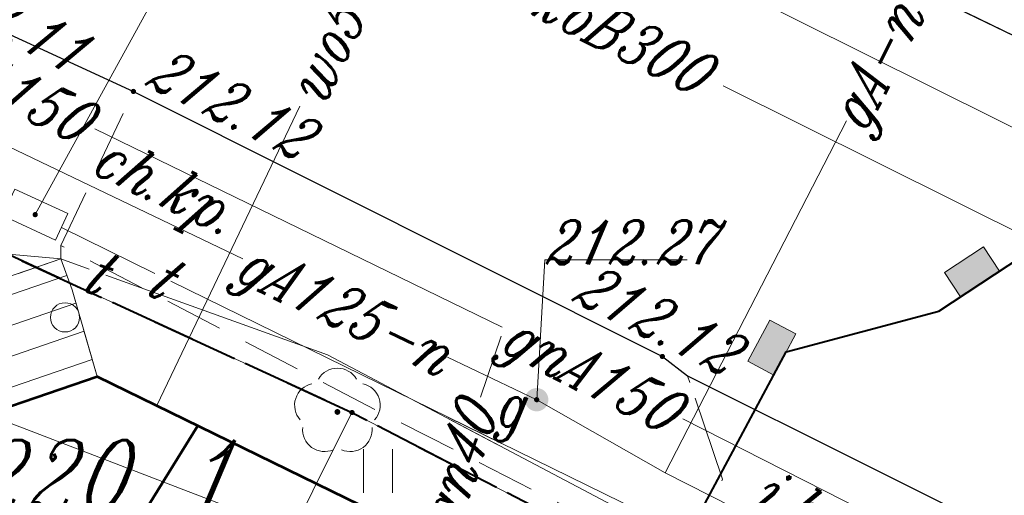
# Model space of a CAD drawing. Header units: millimetres. Extents: x -368 to -158, y 9368 to 9578.
# Tile 9 of 48: x -307 to -290, y 9495 to 9503. Entities that reach past the tile are written whole.
import ezdxf
from ezdxf.enums import TextEntityAlignment as Align

# ---------------------------------------------------------------- set-up
doc = ezdxf.new("R2010")
doc.units = ezdxf.units.MM
for name, pattern in [('Rakowicka 531_1 wstępna wersja$0$KTCR02-500', [1.5, 1, -0.5]), ('Rakowicka 531_1 wstępna wersja$0$KTJZ01-500', [2, 1.5, -0.5]), ('Rakowicka 531_1 wstępna wersja$0$PTTU04-500', [1.5, 1, -0.5])]:
    doc.linetypes.add(name, pattern=pattern)
for name, color, linetype, lineweight in [('-- CO_z', 51, 'Continuous', 9), ('Rakowicka 531_1 wstępna wersja$0$EGBB01', 250, 'Continuous', 0), ('Rakowicka 531_1 wstępna wersja$0$EGBD03', 250, 'Continuous', 0), ('Rakowicka 531_1 wstępna wersja$0$EGBO02', 250, 'Continuous', 0), ('Rakowicka 531_1 wstępna wersja$0$EGBP12_01', 250, 'Continuous', 0), ('Rakowicka 531_1 wstępna wersja$0$EPGPO_216', 7, 'Continuous', 0), ('Rakowicka 531_1 wstępna wersja$0$GESSCH', 250, 'Continuous', 13), ('Rakowicka 531_1 wstępna wersja$0$KTCR02', 250, 'Continuous', 0), ('Rakowicka 531_1 wstępna wersja$0$KTJZ01', 250, 'Continuous', 0), ('Rakowicka 531_1 wstępna wersja$0$KTKR01', 250, 'Continuous', 0), ('Rakowicka 531_1 wstępna wersja$0$OBOO03_02', 250, 'Continuous', 0), ('Rakowicka 531_1 wstępna wersja$0$OBOP02_01', 250, 'Continuous', 0), ('Rakowicka 531_1 wstępna wersja$0$PTTU04', 250, 'Continuous', 0), ('Rakowicka 531_1 wstępna wersja$0$RTPW02', 250, 'Continuous', 0), ('Rakowicka 531_1 wstępna wersja$0$SUPG_01', 250, 'Continuous', 0), ('Rakowicka 531_1 wstępna wersja$0$SUPK_01', 250, 'Continuous', 0), ('Rakowicka 531_1 wstępna wersja$0$SUPT_01', 250, 'Continuous', 0), ('Rakowicka 531_1 wstępna wersja$0$SUPW_01', 250, 'Continuous', 0), ('Rakowicka 531_1 wstępna wersja$0$SUUS15_7a_T', 250, 'Continuous', 0), ('Rakowicka 531_1 wstępna wersja$0$SUUS15_7b_T', 250, 'Continuous', 0), ('Rakowicka 531_1 wstępna wersja$0$SUUS25_G', 250, 'Continuous', 0), ('Rakowicka 531_1 wstępna wersja$0$Warstwa 2', 250, 'Continuous', 0), ('Rakowicka 531_1 wstępna wersja$0$Warstwa 5', 250, 'Continuous', 0)]:
    doc.layers.add(name, color=color, linetype=linetype, lineweight=lineweight)
doc.layers.add('-- RAMKA', color=11, linetype='Continuous')
for name, color, linetype, lineweight, true_color in [('Rakowicka 531_1 wstępna wersja$0$GEPPGO', 7, 'Continuous', 13, 0x008000), ('Rakowicka 531_1 wstępna wersja$0$GUPGSH', 7, 'Continuous', 0, 0xffd900), ('Rakowicka 531_1 wstępna wersja$0$GUPTSH', 7, 'Continuous', 0, 0xff9100)]:
    doc.layers.add(name, color=color, linetype=linetype, lineweight=lineweight, true_color=true_color)
doc.styles.add('Rakowicka 531_1 wstępna wersja$0$Style-ITALIC_1250 I 0.20944', font='ITALIC_1250.shx', dxfattribs={"oblique": 12})

# ---------------------------------------------------------------- blocks, each defined once
blk = doc.blocks.new('Rakowicka 531_1 wstępna wersja$0$GEPPGO1_2')
at = {"layer": 'Rakowicka 531_1 wstępna wersja$0$GEPPGO', "linetype": 'Continuous', "lineweight": 13, "true_color": 0x008000}
blk.add_hatch(color=96, dxfattribs=at).paths.add_polyline_path([(0, -0.45), (-0.13906, -0.42798), (-0.2645, -0.36406), (-0.36406, -0.2645), (-0.42798, -0.13906), (-0.45, 0), (-0.42798, 0.13906), (-0.36406, 0.2645), (-0.2645, 0.36406), (-0.13906, 0.42798), (0, 0.45), (0.13906, 0.42798), (0.2645, 0.36406), (0.36406, 0.2645), (0.42798, 0.13906), (0.45, 0), (0.42798, -0.13906), (0.36406, -0.2645), (0.2645, -0.36406), (0.13906, -0.42798)])
blk = doc.blocks.new('Rakowicka 531_1 wstępna wersja$0$OBOP02_01')
at = {"layer": 'Rakowicka 531_1 wstępna wersja$0$OBOP02_01', "linetype": 'Continuous', "lineweight": 13}
h = blk.add_hatch(color=96, dxfattribs=at)
edge = h.paths.add_edge_path()
edge.add_arc((0, 0), 0.05, 0, 360)
at = {"layer": 'Rakowicka 531_1 wstępna wersja$0$OBOP02_01', "color": 96, "linetype": 'Continuous', "lineweight": 13}
for centre, start, end in [((0, 0.375), 30.1471, 149.8529), ((-0.357, 0.116), 102.1471, 221.8529), ((0.357, 0.116), 318.1471, 77.8529), ((-0.22, -0.303), 174.1472, 293.8529), ((0.22, -0.303), 246.1471, 5.8529)]:
    blk.add_arc(centre, 0.375, start, end, dxfattribs=at)
blk = doc.blocks.new('Rakowicka 531_1 wstępna wersja$0$GUPTSH1')
at = {"layer": 'Rakowicka 531_1 wstępna wersja$0$GUPTSH', "linetype": 'Continuous', "lineweight": 13}
blk.add_hatch(color=30, dxfattribs=at).paths.add_polyline_path([(0, -0.45), (-0.11647, -0.43467), (-0.225, -0.38971), (-0.3182, -0.3182), (-0.38971, -0.225), (-0.43467, -0.11647), (-0.45, 0), (-0.43467, 0.11647), (-0.38971, 0.225), (-0.3182, 0.3182), (-0.225, 0.38971), (-0.11647, 0.43467), (0, 0.45), (0.11647, 0.43467), (0.225, 0.38971), (0.3182, 0.3182), (0.38971, 0.225), (0.43467, 0.11647), (0.45, 0), (0.43467, -0.11647), (0.38971, -0.225), (0.3182, -0.3182), (0.225, -0.38971), (0.11647, -0.43467)])
blk = doc.blocks.new('Rakowicka 531_1 wstępna wersja$0$GUPGSH1')
at = {"layer": 'Rakowicka 531_1 wstępna wersja$0$GUPGSH', "linetype": 'Continuous', "lineweight": 13}
blk.add_hatch(color=250, dxfattribs=at).paths.add_polyline_path([(0, -0.45), (-0.11647, -0.43467), (-0.225, -0.38971), (-0.3182, -0.3182), (-0.38971, -0.225), (-0.43467, -0.11647), (-0.45, 0), (-0.43467, 0.11647), (-0.38971, 0.225), (-0.3182, 0.3182), (-0.225, 0.38971), (-0.11647, 0.43467), (0, 0.45), (0.11647, 0.43467), (0.225, 0.38971), (0.3182, 0.3182), (0.38971, 0.225), (0.43467, 0.11647), (0.45, 0), (0.43467, -0.11647), (0.38971, -0.225), (0.3182, -0.3182), (0.225, -0.38971), (0.11647, -0.43467)])
blk = doc.blocks.new('Rakowicka 531_1 wstępna wersja$0$SUUS25_1')
at = {"layer": 'Rakowicka 531_1 wstępna wersja$0$SUUS25_G', "linetype": 'Continuous', "lineweight": 13}
h = blk.add_hatch(color=250, dxfattribs=at)
edge = h.paths.add_edge_path()
edge.add_arc((0, 0), 0.2, 0, 360)
blk = doc.blocks.new('Rakowicka 531_1 wstępna wersja$0$PTTU04_01')
at = {"layer": 'Rakowicka 531_1 wstępna wersja$0$PTTU04', "color": 250, "linetype": 'Continuous', "lineweight": 13}
for p, q in [((-0.25, -0.375), (-0.25, 0.375)), ((0.25, -0.375), (0.25, 0.375))]:
    blk.add_line(p, q, dxfattribs=at)
blk = doc.blocks.new('Rakowicka 531_1 wstępna wersja$0$RTPW02_1')
at = {"layer": 'Rakowicka 531_1 wstępna wersja$0$RTPW02', "linetype": 'Continuous', "lineweight": 13}
h = blk.add_hatch(color=250, dxfattribs=at)
edge = h.paths.add_edge_path()
edge.add_arc((0, 0), 0.045, 0, 360)
blk = doc.blocks.new('Rakowicka 531_1 wstępna wersja$0$SUUS15_7b_T')
at = {"layer": 'Rakowicka 531_1 wstępna wersja$0$SUUS15_7b_T', "color": 30, "linetype": 'Continuous', "lineweight": 13, "flags": 128}
blk.add_lwpolyline([(-0.5, 0.25), (0.5, 0.25), (0.5, -0.25), (-0.5, -0.25), (-0.5, 0.25)], close=True, dxfattribs=at)
blk = doc.blocks.new('Rakowicka 531_1 wstępna wersja$0$EGBP12_01')
at = {"layer": 'Rakowicka 531_1 wstępna wersja$0$EGBP12_01', "color": 250, "linetype": 'Continuous', "lineweight": 13}
blk.add_circle((0, 0), 0.25, dxfattribs=at)
blk = doc.blocks.new('Rakowicka 531_1 wstępna wersja')
at = {"layer": 'Rakowicka 531_1 wstępna wersja$0$EGBB01', "color": 250, "linetype": 'Continuous', "lineweight": 53, "flags": 128}
blk.add_lwpolyline([(7425297.093, 5549061.989), (7425299.53, 5549066.81), (7425302.27, 5549067.75), (7425308.77, 5549064.57), (7425306.24, 5549059.54), (7425309.88, 5549057.62), (7425309.099, 5549056.071)], dxfattribs=at)
at = {"layer": 'Rakowicka 531_1 wstępna wersja$0$EGBD03', "color": 96, "linetype": 'Continuous', "lineweight": 13, "flags": 128}
blk.add_lwpolyline([(7425377.48, 5549032.21), (7425364.05, 5549039.31), (7425363.81, 5549038.86), (7425355.7, 5549042.97), (7425349.9, 5549045.91), (7425316.05, 5549062.26), (7425311.57, 5549064.57), (7425306.63, 5549067.13), (7425295.44, 5549072.28), (7425303.71, 5549087.75), (7425305.85, 5549086.73), (7425311.48, 5549083.92), (7425328.84, 5549075.25), (7425337.39, 5549070.98), (7425355.94, 5549061.91), (7425374.38, 5549052.81), (7425383.03, 5549048.34)], dxfattribs=at)
for points in [[(7425292.22, 5549065.73), (7425295.44, 5549072.28), (7425306.63, 5549067.13), (7425303.29, 5549060.42), (7425298.36, 5549062.77), (7425292.22, 5549065.73)], [(7425306.63, 5549067.13), (7425311.57, 5549064.57), (7425311.14, 5549063.73), (7425310.63, 5549060.78), (7425310.73, 5549057.82), (7425310.8, 5549056.82), (7425310.18, 5549057.12), (7425306.33, 5549058.96), (7425303.29, 5549060.42), (7425306.63, 5549067.13)]]:
    blk.add_lwpolyline(points, close=True, dxfattribs=at)
at = {"layer": 'Rakowicka 531_1 wstępna wersja$0$EGBO02', "color": 96, "linetype": 'Continuous', "lineweight": 40}
for p, q in [((7425300.984, 5549069.728), (7425302.347, 5549069.101)), ((7425303.255, 5549068.683), (7425304.618, 5549068.056)), ((7425307.771, 5549066.539), (7425309.103, 5549065.849))]:
    blk.add_line(p, q, dxfattribs=at)
at = {"layer": 'Rakowicka 531_1 wstępna wersja$0$EGBO02', "color": 96, "linetype": 'Continuous', "lineweight": 40, "flags": 128}
blk.add_lwpolyline([(7425305.526, 5549067.638), (7425306.63, 5549067.13), (7425306.883, 5549066.999)], dxfattribs=at)
at = {"layer": 'Rakowicka 531_1 wstępna wersja$0$EPGPO_216', "color": 8, "linetype": 'Continuous', "lineweight": 40}
for p, q in [((7425301.626, 5549069.433), (7425300.263, 5549070.06)), ((7425303.897, 5549068.388), (7425302.534, 5549069.015)), ((7425306.168, 5549067.343), (7425304.805, 5549067.97)), ((7425308.398, 5549066.214), (7425307.066, 5549066.904)), ((7425310.618, 5549065.064), (7425309.286, 5549065.754))]:
    blk.add_line(p, q, dxfattribs=at)
at = {"layer": 'Rakowicka 531_1 wstępna wersja$0$GESSCH', "color": 250, "linetype": 'Continuous', "lineweight": 13, "flags": 128}
blk.add_lwpolyline([(7425298.9, 5549068.82), (7425299.04, 5549068.28), (7425299.53, 5549066.81), (7425302.27, 5549067.75), (7425301.84, 5549069.23), (7425301.65, 5549069.76), (7425298.9, 5549068.82)], close=True, dxfattribs=at)
for points in [[(7425298.976, 5549068.526), (7425301.751, 5549069.477)], [(7425299.118, 5549068.046), (7425301.906, 5549069.002)], [(7425299.276, 5549067.572), (7425302.046, 5549068.521)], [(7425299.434, 5549067.097), (7425302.186, 5549068.041)]]:
    blk.add_lwpolyline(points, dxfattribs=at)
at = {"layer": 'Rakowicka 531_1 wstępna wersja$0$KTCR02', "color": 250, "linetype": 'Rakowicka 531_1 wstępna wersja$0$KTCR02-500', "lineweight": 13}
blk.add_line((7425301.65, 5549069.99), (7425302.89, 5549072.63), dxfattribs=at)
at = {"layer": 'Rakowicka 531_1 wstępna wersja$0$KTCR02', "color": 250, "linetype": 'Rakowicka 531_1 wstępna wersja$0$KTCR02-500', "lineweight": 13, "flags": 128}
for points in [[(7425297.097, 5549075.304), (7425302.89, 5549072.63), (7425311.94, 5549068.09), (7425312.37, 5549067.76), (7425312.408, 5549067.647)], [(7425301.65, 5549069.99), (7425301.65, 5549069.76), (7425298.9, 5549068.82), (7425298.14, 5549069.65)]]:
    blk.add_lwpolyline(points, dxfattribs=at)
at = {"layer": 'Rakowicka 531_1 wstępna wersja$0$KTJZ01', "color": 250, "linetype": 'Rakowicka 531_1 wstępna wersja$0$KTJZ01-500', "lineweight": 13, "flags": 128}
for points in [[(7425302.84, 5549081.09), (7425303.26, 5549080.9), (7425315.16, 5549074.94), (7425320.45, 5549072.38), (7425324.79, 5549070.18), (7425329.97, 5549067.64), (7425348.54, 5549058.38), (7425354.22, 5549055.61), (7425357.67, 5549053.91), (7425362.03, 5549051.7), (7425363.18, 5549051.07), (7425368.65, 5549048.38), (7425372.69, 5549046.37), (7425377.06, 5549044.2), (7425384.6, 5549040.44), (7425387.82, 5549038.8), (7425393.82, 5549035.85), (7425394.13, 5549035.69), (7425398.63, 5549033.36), (7425412.124, 5549026.776), (7425418.203, 5549023.709)], [(7425315.72, 5549075.5), (7425315.16, 5549074.94), (7425320.45, 5549072.38), (7425320.75, 5549072.99)], [(7425349.93, 5549046.35), (7425349.81, 5549047.32), (7425349.48, 5549048.16), (7425349.02, 5549048.91), (7425348.39, 5549049.58), (7425347.2, 5549050.41), (7425346.1, 5549051.08), (7425336.01, 5549056.22), (7425318.45, 5549064.72), (7425312.37, 5549067.76), (7425311.94, 5549068.09), (7425302.89, 5549072.63), (7425297.097, 5549075.304)], [(7425316.41, 5549063.01), (7425316.88, 5549063.95), (7425318.45, 5549064.72), (7425312.37, 5549067.76), (7425312.97, 5549065.99), (7425312.17, 5549064.23), (7425315.87, 5549062.27)]]:
    blk.add_lwpolyline(points, dxfattribs=at)
at = {"layer": 'Rakowicka 531_1 wstępna wersja$0$KTKR01', "color": 250, "linetype": 'Continuous', "lineweight": 30, "flags": 128}
for points in [[(7425302.84, 5549081.09), (7425303.26, 5549080.9), (7425315.16, 5549074.94), (7425320.45, 5549072.38), (7425324.79, 5549070.18), (7425329.97, 5549067.64), (7425348.54, 5549058.38), (7425354.22, 5549055.61), (7425357.67, 5549053.91), (7425362.03, 5549051.7), (7425363.18, 5549051.07), (7425368.65, 5549048.38), (7425372.69, 5549046.37), (7425377.06, 5549044.2), (7425384.6, 5549040.44), (7425387.82, 5549038.8), (7425393.82, 5549035.85), (7425394.13, 5549035.69), (7425398.63, 5549033.36), (7425412.124, 5549026.776), (7425418.203, 5549023.709)], [(7425288.96, 5549073.88), (7425290.75, 5549075.76), (7425292.94, 5549076.53), (7425295.17, 5549076.23), (7425297.097, 5549075.304), (7425302.89, 5549072.63), (7425311.94, 5549068.09), (7425312.37, 5549067.76), (7425318.45, 5549064.72), (7425336.01, 5549056.22), (7425346.1, 5549051.08)]]:
    blk.add_lwpolyline(points, dxfattribs=at)
at = {"layer": 'Rakowicka 531_1 wstępna wersja$0$OBOO03_02', "color": 8, "linetype": 'Continuous', "lineweight": 40, "flags": 128}
blk.add_lwpolyline([(7425307.907, 5549056.659), (7425314.056, 5549068.167), (7425316.673, 5549068.867), (7425331.209, 5549078.459)], dxfattribs=at)
at = {"layer": 'Rakowicka 531_1 wstępna wersja$0$OBOO03_02', "color": 8, "linetype": 'Continuous', "lineweight": 0, "flags": 128}
for points in [[(7425317.043, 5549069.111), (7425317.711, 5549069.552), (7425317.435, 5549069.969), (7425316.768, 5549069.529), (7425317.043, 5549069.111)], [(7425313.845, 5549067.772), (7425314.222, 5549068.478), (7425313.781, 5549068.713), (7425313.404, 5549068.008), (7425313.845, 5549067.772)]]:
    blk.add_lwpolyline(points, close=True, dxfattribs=at)
at = {"layer": 'Rakowicka 531_1 wstępna wersja$0$OBOO03_02', "color": 8, "linetype": 'Continuous', "lineweight": 0, "extrusion": (0, 0, -1)}
blk.add_solid([(-7425317.043, 5549069.111), (-7425317.711, 5549069.552), (-7425316.768, 5549069.529), (-7425317.435, 5549069.969)], dxfattribs=at)
at = {"layer": 'Rakowicka 531_1 wstępna wersja$0$OBOO03_02', "color": 8, "linetype": 'Continuous', "lineweight": 0}
blk.add_solid([(7425313.845, 5549067.772), (7425314.222, 5549068.478), (7425313.404, 5549068.008), (7425313.781, 5549068.713)], dxfattribs=at)
at = {"layer": 'Rakowicka 531_1 wstępna wersja$0$PTTU04', "color": 250, "linetype": 'Rakowicka 531_1 wstępna wersja$0$PTTU04-500', "lineweight": 13, "flags": 128}
blk.add_lwpolyline([(7425301.65, 5549069.99), (7425301.65, 5549069.76), (7425301.84, 5549069.23), (7425302.27, 5549067.75), (7425308.77, 5549064.57), (7425310.68, 5549063.43), (7425311.07, 5549064.72), (7425310.87, 5549065.22), (7425307.07, 5549067.16), (7425301.65, 5549069.99)], close=True, dxfattribs=at)
at = {"layer": 'Rakowicka 531_1 wstępna wersja$0$SUPG_01', "color": 52, "linetype": 'Continuous', "lineweight": 13, "flags": 128}
for points in [[(7425293, 5549075.41), (7425304.763, 5549069.763)], [(7425311.99, 5549066.1), (7425315.09, 5549072.128)], [(7425309.201, 5549068.594), (7425302.228, 5549071.991)], [(7425309.181, 5549068.436), (7425308.827, 5549067.391)], [(7425308.266, 5549068.081), (7425309.79, 5549067.35), (7425311.99, 5549066.1), (7425320.54, 5549061.75), (7425328.834, 5549057.626)], [(7425321.963, 5549062.101), (7425312.288, 5549067.024)]]:
    blk.add_lwpolyline(points, dxfattribs=at)
at = {"layer": 'Rakowicka 531_1 wstępna wersja$0$SUPK_01', "color": 36, "linetype": 'Continuous', "lineweight": 13, "flags": 128}
blk.add_lwpolyline([(7425312.978, 5549072.728), (7425326.29, 5549066.09), (7425326.956, 5549065.761)], dxfattribs=at)
at = {"layer": 'Rakowicka 531_1 wstępna wersja$0$SUPT_01', "color": 30, "linetype": 'Continuous', "lineweight": 13}
for p, q in [((7425308.271, 5549067.052), (7425309.187, 5549066.602)), ((7425308.283, 5549067.024), (7425309.104, 5549066.59))]:
    blk.add_line(p, q, dxfattribs=at)
at = {"layer": 'Rakowicka 531_1 wstępna wersja$0$SUPT_01', "color": 30, "linetype": 'Continuous', "lineweight": 13, "flags": 128}
for points in [[(7425303.259, 5549069.514), (7425301.659, 5549070.299)], [(7425302.136, 5549069.585), (7425301.65, 5549069.76), (7425296.716, 5549070.2)], [(7425320.717, 5549060.619), (7425317.5, 5549062.15), (7425306.21, 5549068.12), (7425302.42, 5549069.483)], [(7425313.611, 5549064.428), (7425303.53, 5549069.38)], [(7425294.809, 5549069.243), (7425306.188, 5549064.87)]]:
    blk.add_lwpolyline(points, dxfattribs=at)
at = {"layer": 'Rakowicka 531_1 wstępna wersja$0$SUPW_01', "color": 5, "linetype": 'Continuous', "lineweight": 13, "flags": 128}
blk.add_lwpolyline([(7425305.738, 5549072.377), (7425303.29, 5549067.251)], dxfattribs=at)
at = {"layer": 'Rakowicka 531_1 wstępna wersja$0$SUUS15_7a_T', "color": 30, "linetype": 'Continuous', "lineweight": 13, "flags": 128}
blk.add_lwpolyline([(7425301.21, 5549070.52), (7425303.39, 5549074.495), (7425305.785, 5549074.495)], dxfattribs=at)
at = {"layer": 'Rakowicka 531_1 wstępna wersja$0$SUUS25_G', "color": 250, "linetype": 'Continuous', "lineweight": 13, "flags": 128}
blk.add_lwpolyline([(7425309.79, 5549067.35), (7425309.93, 5549069.747), (7425312.366, 5549069.747)], dxfattribs=at)
at = {"layer": 'Rakowicka 531_1 wstępna wersja$0$EGBP12_01', "color": 250, "linetype": 'Continuous', "lineweight": 13}
blk.add_blockref('Rakowicka 531_1 wstępna wersja$0$EGBP12_01', (7425301.72, 5549068.76), dxfattribs=at)
at = {"layer": 'Rakowicka 531_1 wstępna wersja$0$OBOP02_01', "color": 96, "linetype": 'Continuous', "lineweight": 13}
blk.add_blockref('Rakowicka 531_1 wstępna wersja$0$OBOP02_01', (7425306.38, 5549067.14), dxfattribs=at)
at = {"layer": 'Rakowicka 531_1 wstępna wersja$0$PTTU04', "color": 250, "linetype": 'Continuous', "lineweight": 13}
blk.add_blockref('Rakowicka 531_1 wstępna wersja$0$PTTU04_01', (7425307.074, 5549066.127), dxfattribs=at)
at = {"layer": 'Rakowicka 531_1 wstępna wersja$0$RTPW02', "color": 250, "linetype": 'Continuous', "lineweight": 13}
for p in [(7425302.89, 5549072.63), (7425311.94, 5549068.09)]:
    blk.add_blockref('Rakowicka 531_1 wstępna wersja$0$RTPW02_1', p, dxfattribs=at)
at = {"layer": 'Rakowicka 531_1 wstępna wersja$0$SUUS15_7a_T', "color": 30, "linetype": 'Continuous', "lineweight": 13, "xscale": 0.1, "yscale": 0.1, "zscale": 0.1}
blk.add_blockref('Rakowicka 531_1 wstępna wersja$0$GUPTSH1', (7425301.21, 5549070.52), dxfattribs=at)
at = {"layer": 'Rakowicka 531_1 wstępna wersja$0$SUUS15_7b_T', "color": 30, "linetype": 'Continuous', "lineweight": 13, "rotation": 335.2246362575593}
blk.add_blockref('Rakowicka 531_1 wstępna wersja$0$SUUS15_7b_T', (7425301.21, 5549070.52), dxfattribs=at)
at = {"layer": 'Rakowicka 531_1 wstępna wersja$0$SUUS25_G', "color": 250, "linetype": 'Continuous', "lineweight": 13, "rotation": 333.1778198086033}
blk.add_blockref('Rakowicka 531_1 wstępna wersja$0$SUUS25_1', (7425309.79, 5549067.35), dxfattribs=at)
at = {"layer": 'Rakowicka 531_1 wstępna wersja$0$SUUS25_G', "color": 250, "linetype": 'Continuous', "lineweight": 13, "xscale": 0.1, "yscale": 0.1, "zscale": 0.1}
blk.add_blockref('Rakowicka 531_1 wstępna wersja$0$GUPGSH1', (7425309.79, 5549067.35), dxfattribs=at)
at = {"layer": 'Rakowicka 531_1 wstępna wersja$0$Warstwa 2', "color": 96, "linetype": 'Continuous', "lineweight": 13, "true_color": 0x008000, "xscale": 0.1, "yscale": 0.1, "zscale": 0.1}
blk.add_blockref('Rakowicka 531_1 wstępna wersja$0$GEPPGO1_2', (7425306.63, 5549067.13), dxfattribs=at)
at = {"layer": 'Rakowicka 531_1 wstępna wersja$0$EGBD03', "color": 96, "linetype": 'Continuous', "lineweight": 30, "insert": (7425300.116, 5549064.993), "char_height": 1.25, "attachment_point": 7, "rotation": 359.9998, "line_spacing_factor": 0.6, "style": 'Rakowicka 531_1 wstępna wersja$0$Style-ITALIC_1250 I 0.20944'}
blk.add_mtext('\\H1x;\\W0.8;220/1', dxfattribs=at)
at = {"layer": 'Rakowicka 531_1 wstępna wersja$0$KTCR02', "color": 250, "linetype": 'Continuous', "lineweight": 13, "style": 'Rakowicka 531_1 wstępna wersja$0$Style-ITALIC_1250 I 0.20944', "oblique": 12, "width": 0.8}
blk.add_text('ch.kp.', height=0.75, rotation=334.2296, dxfattribs=at).set_placement((7425303.319, 5549070.689), align=Align.CENTER)
at = {"layer": 'Rakowicka 531_1 wstępna wersja$0$KTJZ01', "color": 250, "linetype": 'Continuous', "lineweight": 13, "style": 'Rakowicka 531_1 wstępna wersja$0$Style-ITALIC_1250 I 0.20944', "oblique": 12, "width": 0.8}
blk.add_text('j.br.', height=0.75, rotation=333.1772, dxfattribs=at).set_placement((7425314.231, 5549065.148), align=Align.CENTER)
at = {"layer": 'Rakowicka 531_1 wstępna wersja$0$RTPW02', "color": 250, "linetype": 'Continuous', "lineweight": 13, "style": 'Rakowicka 531_1 wstępna wersja$0$Style-ITALIC_1250 I 0.20944', "oblique": 12, "width": 0.8}
for p in [(7425303.071, 5549072.755), (7425310.371, 5549069.059)]:
    blk.add_text('212.12', height=0.75, rotation=333.359, dxfattribs=at).set_placement(p)
at = {"layer": 'Rakowicka 531_1 wstępna wersja$0$SUPG_01', "color": 250, "linetype": 'Continuous', "lineweight": 13, "style": 'Rakowicka 531_1 wstępna wersja$0$Style-ITALIC_1250 I 0.20944', "oblique": 12, "width": 0.8}
for s, rotation, p in [('gA-n', 62.7839, (7425315.583, 5549073.086)), ('gnA150', 334.0233, (7425300.671, 5549072.75)), ('gA125-n', 334.3568, (7425306.515, 5549068.922)), ('gnA150', 333.0313, (7425310.745, 5549067.809)), ('gn40', 71.2814, (7425308.438, 5549066.242))]:
    blk.add_text(s, height=0.75, rotation=rotation, dxfattribs=at).set_placement(p, align=Align.MIDDLE_CENTER)
at = {"layer": 'Rakowicka 531_1 wstępna wersja$0$SUPK_01', "color": 36, "linetype": 'Continuous', "lineweight": 13, "style": 'Rakowicka 531_1 wstępna wersja$0$Style-ITALIC_1250 I 0.20944', "oblique": 12, "width": 0.8}
blk.add_text('koB300', height=0.75, rotation=333.4983, dxfattribs=at).set_placement((7425311.264, 5549073.582), align=Align.MIDDLE_CENTER)
at = {"layer": 'Rakowicka 531_1 wstępna wersja$0$SUPT_01', "color": 30, "linetype": 'Continuous', "lineweight": 13, "style": 'Rakowicka 531_1 wstępna wersja$0$Style-ITALIC_1250 I 0.20944', "oblique": 12, "width": 0.8}
for rotation, p in [(340.2189, (7425302.278, 5549069.534)), (333.8381, (7425303.395, 5549069.447))]:
    blk.add_text('t', height=0.75, rotation=rotation, dxfattribs=at).set_placement(p, align=Align.MIDDLE_CENTER)
at = {"layer": 'Rakowicka 531_1 wstępna wersja$0$SUPW_01', "color": 5, "linetype": 'Continuous', "lineweight": 13, "style": 'Rakowicka 531_1 wstępna wersja$0$Style-ITALIC_1250 I 0.20944', "oblique": 12, "width": 0.8}
blk.add_text('wo50', height=0.75, rotation=64.4795, dxfattribs=at).set_placement((7425306.295, 5549073.545), align=Align.MIDDLE_CENTER)
at = {"layer": 'Rakowicka 531_1 wstępna wersja$0$SUUS25_G', "color": 250, "linetype": 'Continuous', "lineweight": 13, "char_height": 0.75, "attachment_point": 7, "rotation": 359.9998, "line_spacing_factor": 0.6, "style": 'Rakowicka 531_1 wstępna wersja$0$Style-ITALIC_1250 I 0.20944'}
for s, insert in [('\\H1x;\\W0.8;212.27', (7425309.93, 5549069.67)), ('\\H1x;\\W0.8;g', (7425309.08, 5549066.64))]:
    blk.add_mtext(s, dxfattribs=dict(at, insert=insert))
at = {"layer": 'Rakowicka 531_1 wstępna wersja$0$Warstwa 5', "color": 250, "linetype": 'Continuous', "lineweight": 13, "insert": (7425299.242, 5549074.253), "char_height": 0.75, "attachment_point": 7, "rotation": 332.447, "line_spacing_factor": 0.6, "style": 'Rakowicka 531_1 wstępna wersja$0$Style-ITALIC_1250 I 0.20944'}
blk.add_mtext('\\H1x;\\W0.8;212.11', dxfattribs=at)

msp = doc.modelspace()

# ---------------------------------------------------------------- linework, layer by layer
at = {"layer": '-- CO_z'}
msp.add_lwpolyline([(-258.815, 9486.016), (-267.645, 9490.414), (-268.183, 9490.537), (-268.518, 9490.653), (-313.673, 9513.142)], dxfattribs=at)

# ---------------------------------------------------------------- block references
at = {"layer": '-- RAMKA'}
msp.add_blockref('Rakowicka 531_1 wstępna wersja', (-7425607.631, -5539570.812), dxfattribs=at)

doc.saveas('drawing.dxf')
